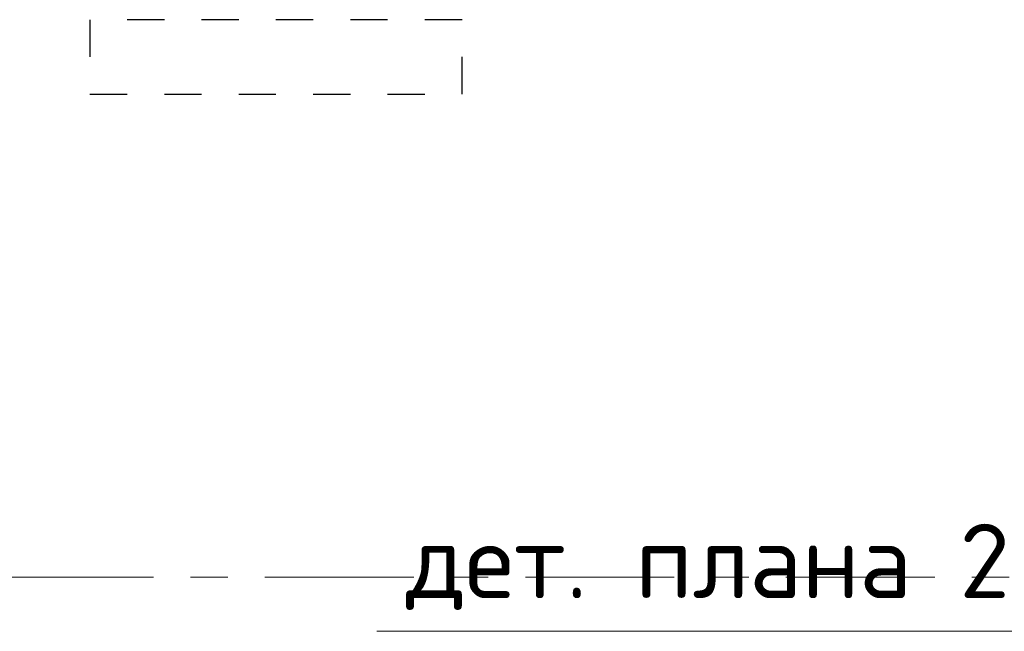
# Model space of a CAD drawing. Header units: metres. Extents: x -38 to 93, y -15 to 21.
# Tile 145 of 256: x 58.31 to 60.96, y 8.85 to 10.5. Entities that reach past the tile are written whole.
import ezdxf

# ---------------------------------------------------------------- set-up
doc = ezdxf.new("R2010")
doc.units = ezdxf.units.M
for name, pattern in [('______11', [0.5, 0.4, -0.05, 0, -0.05]), ('______2', [0.0405, 0.03, -0.0105]), ('______5', [1.1, 0.8, -0.1, 0.1, -0.1])]:
    doc.linetypes.add(name, pattern=pattern)
doc.layers.add('XR$1$Осевая линия (1)', color=7, linetype='______5', lineweight=13)
doc.layers.add('XR$4$Текст_ общее_1', color=7, linetype='Continuous', lineweight=13)
doc.layers.add('XR$6$Стена_ бетон несущ.', color=7, linetype='Continuous', lineweight=70, true_color=0xb4b496)
doc.styles.add('ISOCPEUR', font='txt')

msp = doc.modelspace()

# ---------------------------------------------------------------- linework, layer by layer
at = {"layer": 'XR$1$Осевая линия (1)', "color": 253, "linetype": '______11', "lineweight": 13, "true_color": 0xa0a0a0, "transparency": 33554687}
msp.add_line((-2.63, 9), (62.6, 9), dxfattribs=at)
at = {"layer": 'XR$4$Текст_ общее_1', "color": 7, "linetype": 'Continuous', "lineweight": 13, "transparency": 33554687}
msp.add_lwpolyline([(61.318, 9.2182), (60.9808, 8.8545), (59.2708, 8.8545)], dxfattribs=at)
at = {"layer": 'XR$6$Стена_ бетон несущ.', "color": 253, "linetype": '______2', "lineweight": -3, "true_color": 0xa0a0a0, "transparency": 33554687}
for p, q in [((59.4996, 10.5), (58.4996, 10.5)), ((58.4996, 10.5), (58.4996, 10.3)), ((59.4996, 10.3), (59.4996, 10.5)), ((58.4996, 10.3), (59.4996, 10.3))]:
    msp.add_line(p, q, dxfattribs=at)

# ---------------------------------------------------------------- texts
at = {"layer": 'XR$4$Текст_ общее_1', "color": 7, "linetype": 'Continuous', "lineweight": 13, "transparency": 33554687, "insert": (60.1608, 9.0278), "char_height": 0.2, "width": 1.737619, "attachment_point": 5, "style": 'ISOCPEUR'}
msp.add_mtext('\\A1;{\\fISOCPEUR|i0|b0;\\H0.200000;\\W1.000000;\\C7;дет. плана 2}\\P', dxfattribs=at)

doc.saveas('drawing.dxf')
